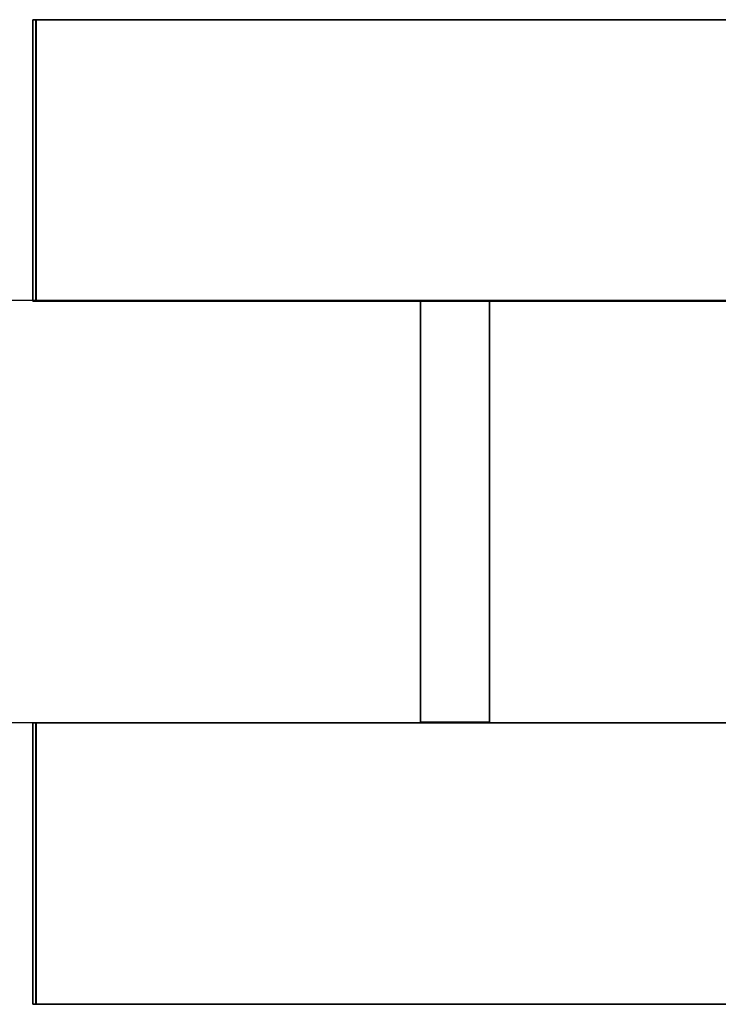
# Model space of a CAD drawing. Header units: millimetres. Extents: x -35 to 33166, y -35 to 31591.
# Tile 99 of 100: x 12808 to 13060, y 1653 to 2009. Entities that reach past the tile are written whole.
import ezdxf

# ---------------------------------------------------------------- set-up
doc = ezdxf.new("R2010")
doc.units = ezdxf.units.MM
doc.header["$LTSCALE"] = 25.4
doc.layers.get('0').update_dxf_attribs({"true_color": 0xffffff})
for name, color, linetype, true_color in [('end caps & lintels', 7, 'Continuous', 0xffa500), ('ICF - L1', 7, 'Continuous', 0xb4b464), ('ICF - L2', 7, 'Continuous', 0x64ff64)]:
    doc.layers.add(name, color=color, linetype=linetype, true_color=true_color)

# ---------------------------------------------------------------- blocks, each defined once
blk = doc.blocks.new('GF-WG17_HeadLintel_6in_#1')
for p, q in [((785, 152.4), (0, 152.4)), ((785, 152.4, 63), (0, 152.4, 63)), ((0, 0), (785, 0)), ((0, 0, 63), (785, 0, 63))]:
    blk.add_line(p, q)
blk = doc.blocks.new('GF-WG17_SillLintel_6in_#1')
for p, q in [((785, 152.4), (0, 152.4)), ((785, 152.4, 63), (0, 152.4, 63)), ((0, 0), (785, 0)), ((0, 0, 63), (785, 0, 63))]:
    blk.add_line(p, q)
blk = doc.blocks.new('FF-WF19_HeadLintel_6in_#1')
for p, q in [((785, 152.4), (0, 152.4)), ((785, 152.4, 63), (0, 152.4, 63)), ((0, 0), (785, 0)), ((0, 0, 63), (785, 0, 63))]:
    blk.add_line(p, q)
blk = doc.blocks.new('FF-WF19_SillLintel_6in_#1')
for p, q in [((785, 152.4), (0, 152.4)), ((785, 152.4, 63), (0, 152.4, 63)), ((0, 0), (785, 0)), ((0, 0, 63), (785, 0, 63))]:
    blk.add_line(p, q)
blk = doc.blocks.new('Group4261')
for p, q in [((0, 659.275, 457.2), (-101.6, 659.275, 457.2)), ((-101.6, 659.275, 457.2), (-101.6, 0, 457.2)), ((-101.6, 659.275), (-101.6, 0)), ((-101.6, 659.275, 457.2), (-101.6, 659.275)), ((-101.6, 659.275), (0, 659.275)), ((0, 0), (0, 659.275)), ((0, 659.275), (0, 659.275, 457.2)), ((0, 659.275, 457.2), (0, 0, 457.2))]:
    blk.add_line(p, q)
blk = doc.blocks.new('Group4262')
for p, q in [((-355.6, 0, 457.2), (-355.6, 659.275, 457.2)), ((-355.6, 659.275, 457.2), (-355.6, 659.275)), ((-355.6, 659.275), (-355.6, 0)), ((-254, 659.275, 457.2), (-355.6, 659.275, 457.2)), ((-355.6, 659.275), (-254, 659.275)), ((-254, 0, 457.2), (-254, 659.275, 457.2)), ((-254, 0), (-254, 659.275)), ((-254, 659.275), (-254, 659.275, 457.2))]:
    blk.add_line(p, q)
blk = doc.blocks.new('Group4263')
for p, q in [((-101.6, 520.5, 51), (-253.75, 520.5, 51)), ((-253.75, 520.5, 51), (-253.75, 520.5, 144.68)), ((-253.75, 520.5, 144.68), (-101.6, 520.5, 144.68)), ((-253.75, 495.5, 51), (-253.75, 520.5, 51)), ((-253.75, 520.5, 144.68), (-253.75, 495.5, 144.68)), ((-101.6, 520.5, 144.68), (-101.6, 520.5, 51)), ((-101.6, 520.5, 51), (-101.6, 495.5, 51)), ((-101.6, 495.5, 144.68), (-101.6, 520.5, 144.68)), ((-101.6, 495.5, 144.68), (-253.75, 495.5, 144.68)), ((-253.75, 495.5, 144.68), (-253.75, 495.5, 51)), ((-253.75, 495.5, 51), (-101.6, 495.5, 51)), ((-101.6, 495.5, 51), (-101.6, 495.5, 144.68))]:
    blk.add_line(p, q)
blk = doc.blocks.new('Group4264')
for p, q in [((-101.6, 520.5, 312.12), (-253.75, 520.5, 312.12)), ((-253.75, 520.5, 312.12), (-253.75, 520.5, 405.8)), ((-253.75, 520.5, 405.8), (-101.6, 520.5, 405.8)), ((-253.75, 495.5, 312.12), (-253.75, 520.5, 312.12)), ((-253.75, 520.5, 405.8), (-253.75, 495.5, 405.8)), ((-101.6, 520.5, 405.8), (-101.6, 520.5, 312.12)), ((-101.6, 520.5, 312.12), (-101.6, 495.5, 312.12)), ((-101.6, 495.5, 405.8), (-101.6, 520.5, 405.8)), ((-101.6, 495.5, 405.8), (-253.75, 495.5, 405.8)), ((-253.75, 495.5, 405.8), (-253.75, 495.5, 312.12)), ((-253.75, 495.5, 312.12), (-101.6, 495.5, 312.12)), ((-101.6, 495.5, 312.12), (-101.6, 495.5, 405.8))]:
    blk.add_line(p, q)
blk = doc.blocks.new('6XR35_96_S_CUT_26_0')
for name in ['Group4262', 'Group4261', 'Group4263', 'Group4264']:
    blk.add_blockref(name, (0, 0))
blk = doc.blocks.new('Group4482')
for p, q in [((0, 254, 457.2), (-101.6, 254, 457.2)), ((-101.6, 254, 457.2), (-101.6, 0, 457.2)), ((-101.6, 254), (-101.6, 0)), ((-101.6, 254, 457.2), (-101.6, 254)), ((-101.6, 254), (0, 254)), ((0, 0), (0, 254)), ((0, 254), (0, 254, 457.2)), ((0, 254, 457.2), (0, 0, 457.2)), ((-101.6, 0), (0, 0)), ((0, 0, 457.2), (-101.6, 0, 457.2)), ((0, 0, 457.2), (0, 0)), ((-101.6, 0, 457.2), (-101.6, 0))]:
    blk.add_line(p, q)
blk = doc.blocks.new('Group4483')
for p, q in [((-355.6, 0, 457.2), (-355.6, 254, 457.2)), ((-355.6, 254, 457.2), (-355.6, 254)), ((-355.6, 254), (-355.6, 0)), ((-254, 254, 457.2), (-355.6, 254, 457.2)), ((-355.6, 254), (-254, 254)), ((-254, 0, 457.2), (-254, 254, 457.2)), ((-254, 0), (-254, 254)), ((-254, 254), (-254, 254, 457.2)), ((-355.6, 0), (-355.6, 0, 457.2)), ((-254, 0, 457.2), (-355.6, 0, 457.2)), ((-355.6, 0), (-254, 0)), ((-254, 0), (-254, 0, 457.2))]:
    blk.add_line(p, q)
blk = doc.blocks.new('Group4484')
for p, q in [((-101.6, 114.1, 51), (-253.75, 114.1, 51)), ((-253.75, 114.1, 51), (-253.75, 114.1, 144.68)), ((-253.75, 114.1, 144.68), (-101.6, 114.1, 144.68)), ((-253.75, 89.1, 51), (-253.75, 114.1, 51)), ((-253.75, 114.1, 144.68), (-253.75, 89.1, 144.68)), ((-101.6, 114.1, 144.68), (-101.6, 114.1, 51)), ((-101.6, 114.1, 51), (-101.6, 89.1, 51)), ((-101.6, 89.1, 144.68), (-101.6, 114.1, 144.68)), ((-101.6, 89.1, 144.68), (-253.75, 89.1, 144.68)), ((-253.75, 89.1, 144.68), (-253.75, 89.1, 51)), ((-253.75, 89.1, 51), (-101.6, 89.1, 51)), ((-101.6, 89.1, 51), (-101.6, 89.1, 144.68))]:
    blk.add_line(p, q)
blk = doc.blocks.new('Group4485')
for p, q in [((-101.6, 114.1, 312.12), (-253.75, 114.1, 312.12)), ((-253.75, 114.1, 312.12), (-253.75, 114.1, 405.8)), ((-253.75, 114.1, 405.8), (-101.6, 114.1, 405.8)), ((-253.75, 89.1, 312.12), (-253.75, 114.1, 312.12)), ((-253.75, 114.1, 405.8), (-253.75, 89.1, 405.8)), ((-101.6, 114.1, 405.8), (-101.6, 114.1, 312.12)), ((-101.6, 114.1, 312.12), (-101.6, 89.1, 312.12)), ((-101.6, 89.1, 405.8), (-101.6, 114.1, 405.8)), ((-101.6, 89.1, 405.8), (-253.75, 89.1, 405.8)), ((-253.75, 89.1, 405.8), (-253.75, 89.1, 312.12)), ((-253.75, 89.1, 312.12), (-101.6, 89.1, 312.12)), ((-101.6, 89.1, 312.12), (-101.6, 89.1, 405.8))]:
    blk.add_line(p, q)
blk = doc.blocks.new('6XR35_96_S_CUT_10_0')
for name in ['Group4483', 'Group4482', 'Group4484', 'Group4485']:
    blk.add_blockref(name, (0, 0))
blk = doc.blocks.new('Group8262')
for p, q in [((0, 254, 367.8), (-101.6, 254, 367.8)), ((-101.6, 254, 367.8), (-101.6, 0, 367.8)), ((-101.6, 0, 0), (-101.6, 254, 0)), ((-101.6, 254, 0), (0, 254, 0)), ((-101.6, 254, 367.8), (-101.6, 254, 0)), ((0, 0, 367.8), (0, 254, 367.8)), ((0, 0, 0), (0, 254, 0)), ((0, 254, 367.8), (0, 254, 0)), ((-101.6, 0, 367.8), (0, 0, 367.8)), ((-101.6, 0, 0), (0, 0, 0)), ((-101.6, 0, 367.8), (-101.6, 0, 0)), ((0, 0, 367.8), (0, 0, 0))]:
    blk.add_line(p, q)
blk = doc.blocks.new('Group8263')
for p, q in [((-254, 254, 367.8), (-355.6, 254, 367.8)), ((-355.6, 254, 367.8), (-355.6, 0, 367.8)), ((-355.6, 0, 0), (-355.6, 254, 0)), ((-355.6, 254, 0), (-254, 254, 0)), ((-355.6, 254, 367.8), (-355.6, 254, 0)), ((-254, 0, 367.8), (-254, 254, 367.8)), ((-254, 0, 0), (-254, 254, 0)), ((-254, 254, 367.8), (-254, 254, 0)), ((-355.6, 0, 367.8), (-254, 0, 367.8)), ((-355.6, 0, 0), (-254, 0, 0)), ((-355.6, 0, 367.8), (-355.6, 0, 0)), ((-254, 0, 367.8), (-254, 0, 0))]:
    blk.add_line(p, q)
blk = doc.blocks.new('Group8264')
for p, q in [((-101.6, 114.1, 51), (-253.75, 114.1, 51)), ((-253.75, 114.1, 51), (-253.75, 114.1, 144.68)), ((-253.75, 114.1, 144.68), (-101.6, 114.1, 144.68)), ((-253.75, 89.1, 51), (-253.75, 114.1, 51)), ((-253.75, 114.1, 144.68), (-253.75, 89.1, 144.68)), ((-101.6, 114.1, 144.68), (-101.6, 114.1, 51)), ((-101.6, 114.1, 51), (-101.6, 89.1, 51)), ((-101.6, 89.1, 144.68), (-101.6, 114.1, 144.68)), ((-101.6, 89.1, 144.68), (-253.75, 89.1, 144.68)), ((-253.75, 89.1, 144.68), (-253.75, 89.1, 51)), ((-253.75, 89.1, 51), (-101.6, 89.1, 51)), ((-101.6, 89.1, 51), (-101.6, 89.1, 144.68))]:
    blk.add_line(p, q)
blk = doc.blocks.new('6XR35_96_S_CUT_10_0_MSG')
for name in ['Group8263', 'Group8262', 'Group8264']:
    blk.add_blockref(name, (0, 0))
blk = doc.blocks.new('Group#3757')
for p, q in [((-101.6, 659.28, 181.8), (0, 659.28, 181.8)), ((-101.6, 333.46, 181.8), (-101.6, 659.28, 181.8)), ((-101.6, 0, 457.2), (-101.6, 659.28, 457.2)), ((-101.6, 659.28, 457.2), (-101.6, 659.28, 181.8)), ((-101.6, 659.28, 457.2), (0, 659.28, 457.2)), ((0, 659.28, 181.8), (0, 333.46, 181.8)), ((0, 0, 457.2), (0, 659.28, 457.2)), ((0, 659.28, 457.2), (0, 659.28, 181.8))]:
    blk.add_line(p, q)
blk = doc.blocks.new('Group#3758')
for p, q in [((-355.6, 659.28, 181.8), (-254, 659.28, 181.8)), ((-355.6, 333.46, 181.8), (-355.6, 659.28, 181.8)), ((-355.6, 0, 457.2), (-355.6, 659.28, 457.2)), ((-355.6, 659.28, 457.2), (-355.6, 659.28, 181.8)), ((-355.6, 659.28, 457.2), (-254, 659.28, 457.2)), ((-254, 659.28, 181.8), (-254, 333.46, 181.8)), ((-254, 0, 457.2), (-254, 659.28, 457.2)), ((-254, 659.28, 457.2), (-254, 659.28, 181.8))]:
    blk.add_line(p, q)
blk = doc.blocks.new('Group#3759')
for p, q in [((-101.6, 520.5, 312.12), (-253.75, 520.5, 312.12)), ((-253.75, 520.5, 312.12), (-253.75, 520.5, 405.8)), ((-253.75, 520.5, 405.8), (-101.6, 520.5, 405.8)), ((-253.75, 495.5, 312.12), (-253.75, 520.5, 312.12)), ((-253.75, 520.5, 405.8), (-253.75, 495.5, 405.8)), ((-101.6, 520.5, 405.8), (-101.6, 520.5, 312.12)), ((-101.6, 520.5, 312.12), (-101.6, 495.5, 312.12)), ((-101.6, 495.5, 405.8), (-101.6, 520.5, 405.8)), ((-101.6, 495.5, 405.8), (-253.75, 495.5, 405.8)), ((-253.75, 495.5, 405.8), (-253.75, 495.5, 312.12)), ((-253.75, 495.5, 312.12), (-101.6, 495.5, 312.12)), ((-101.6, 495.5, 312.12), (-101.6, 495.5, 405.8))]:
    blk.add_line(p, q)
blk = doc.blocks.new('6XR35_96_S_CUT_26_0_MSG#5')
for name in ['Group#3758', 'Group#3757', 'Group#3759']:
    blk.add_blockref(name, (0, 0))
blk = doc.blocks.new('Group3573')
at = {"layer": 'ICF - L1', "rotation": 90}
for name, p in [('6XR35_96_S_CUT_10_0', (13066.31, 2008.52, 3100.4)), ('6XR35_96_S_CUT_10_0_MSG', (13066.31, 2008.52, 357.2)), ('6XR35_96_S_CUT_26_0', (13472.71, 2008.52, -100)), ('6XR35_96_S_CUT_26_0_MSG#5', (13472.71, 2008.52, 2643.2))]:
    blk.add_blockref(name, p, dxfattribs=at)
blk = doc.blocks.new('Group9552')
for p, q in [((0, 254, 235.2), (-101.6, 254, 235.2)), ((-101.6, 254, 235.2), (-101.6, 0, 235.2)), ((-101.6, 0, 0), (-101.6, 254, 0)), ((-101.6, 254, 0), (0, 254, 0)), ((-101.6, 254, 235.2), (-101.6, 254, 0)), ((0, 0, 235.2), (0, 254, 235.2)), ((0, 0, 0), (0, 254, 0)), ((0, 254, 235.2), (0, 254, 0)), ((-101.6, 0, 235.2), (0, 0, 235.2)), ((-101.6, 0, 0), (0, 0, 0)), ((-101.6, 0, 235.2), (-101.6, 0, 0)), ((0, 0, 235.2), (0, 0, 0))]:
    blk.add_line(p, q)
blk = doc.blocks.new('Group9553')
for p, q in [((-254, 254, 235.2), (-355.6, 254, 235.2)), ((-355.6, 254, 235.2), (-355.6, 0, 235.2)), ((-355.6, 0, 0), (-355.6, 254, 0)), ((-355.6, 254, 0), (-254, 254, 0)), ((-355.6, 254, 235.2), (-355.6, 254, 0)), ((-254, 0, 235.2), (-254, 254, 235.2)), ((-254, 0, 0), (-254, 254, 0)), ((-254, 254, 235.2), (-254, 254, 0)), ((-355.6, 0, 235.2), (-254, 0, 235.2)), ((-355.6, 0, 0), (-254, 0, 0)), ((-355.6, 0, 235.2), (-355.6, 0, 0)), ((-254, 0, 235.2), (-254, 0, 0))]:
    blk.add_line(p, q)
blk = doc.blocks.new('Group#4409')
for p, q in [((-101.6, 114.1, 51), (-253.75, 114.1, 51)), ((-253.75, 114.1, 51), (-253.75, 114.1, 144.68)), ((-253.75, 114.1, 144.68), (-101.6, 114.1, 144.68)), ((-253.75, 89.1, 51), (-253.75, 114.1, 51)), ((-253.75, 114.1, 144.68), (-253.75, 89.1, 144.68)), ((-101.6, 114.1, 144.68), (-101.6, 114.1, 51)), ((-101.6, 114.1, 51), (-101.6, 89.1, 51)), ((-101.6, 89.1, 144.68), (-101.6, 114.1, 144.68)), ((-101.6, 89.1, 144.68), (-253.75, 89.1, 144.68)), ((-253.75, 89.1, 144.68), (-253.75, 89.1, 51)), ((-253.75, 89.1, 51), (-101.6, 89.1, 51)), ((-101.6, 89.1, 51), (-101.6, 89.1, 144.68))]:
    blk.add_line(p, q)
blk = doc.blocks.new('6XR35_96_S#1_CUT_10_0_MSG')
for name in ['Group9553', 'Group9552', 'Group#4409']:
    blk.add_blockref(name, (0, 0))
blk = doc.blocks.new('Group#1471')
for p, q in [((0, 660.4, 457.2), (-101.6, 660.4, 457.2)), ((-101.6, 660.4, 457.2), (-101.6, 0, 457.2)), ((-101.6, 660.4), (-101.6, 0)), ((-101.6, 660.4, 457.2), (-101.6, 660.4)), ((-101.6, 660.4), (0, 660.4)), ((0, 0), (0, 660.4)), ((0, 660.4), (0, 660.4, 457.2)), ((0, 660.4, 457.2), (0, 0, 457.2))]:
    blk.add_line(p, q)
blk = doc.blocks.new('Group#1472')
for p, q in [((-355.6, 0, 457.2), (-355.6, 660.4, 457.2)), ((-355.6, 660.4, 457.2), (-355.6, 660.4)), ((-355.6, 660.4), (-355.6, 0)), ((-254, 660.4, 457.2), (-355.6, 660.4, 457.2)), ((-355.6, 660.4), (-254, 660.4)), ((-254, 0, 457.2), (-254, 660.4, 457.2)), ((-254, 0), (-254, 660.4)), ((-254, 660.4), (-254, 660.4, 457.2))]:
    blk.add_line(p, q)
blk = doc.blocks.new('Group#1473')
for p, q in [((-101.6, 520.5, 51), (-253.75, 520.5, 51)), ((-253.75, 520.5, 51), (-253.75, 520.5, 144.68)), ((-253.75, 520.5, 144.68), (-101.6, 520.5, 144.68)), ((-253.75, 495.5, 51), (-253.75, 520.5, 51)), ((-253.75, 520.5, 144.68), (-253.75, 495.5, 144.68)), ((-101.6, 520.5, 144.68), (-101.6, 520.5, 51)), ((-101.6, 520.5, 51), (-101.6, 495.5, 51)), ((-101.6, 495.5, 144.68), (-101.6, 520.5, 144.68)), ((-101.6, 495.5, 144.68), (-253.75, 495.5, 144.68)), ((-253.75, 495.5, 144.68), (-253.75, 495.5, 51)), ((-253.75, 495.5, 51), (-101.6, 495.5, 51)), ((-101.6, 495.5, 51), (-101.6, 495.5, 144.68))]:
    blk.add_line(p, q)
blk = doc.blocks.new('Group#1474')
for p, q in [((-101.6, 520.5, 312.12), (-253.75, 520.5, 312.12)), ((-253.75, 520.5, 312.12), (-253.75, 520.5, 405.8)), ((-253.75, 520.5, 405.8), (-101.6, 520.5, 405.8)), ((-253.75, 495.5, 312.12), (-253.75, 520.5, 312.12)), ((-253.75, 520.5, 405.8), (-253.75, 495.5, 405.8)), ((-101.6, 520.5, 405.8), (-101.6, 520.5, 312.12)), ((-101.6, 520.5, 312.12), (-101.6, 495.5, 312.12)), ((-101.6, 495.5, 405.8), (-101.6, 520.5, 405.8)), ((-101.6, 495.5, 405.8), (-253.75, 495.5, 405.8)), ((-253.75, 495.5, 405.8), (-253.75, 495.5, 312.12)), ((-253.75, 495.5, 312.12), (-101.6, 495.5, 312.12)), ((-101.6, 495.5, 312.12), (-101.6, 495.5, 405.8))]:
    blk.add_line(p, q)
blk = doc.blocks.new('6XR35_96_S#1_CUT_26_0')
for name in ['Group#1472', 'Group#1471', 'Group#1473', 'Group#1474']:
    blk.add_blockref(name, (0, 0))
blk = doc.blocks.new('Group#1546')
for p, q in [((0, 254, 457.2), (-101.6, 254, 457.2)), ((-101.6, 254, 457.2), (-101.6, 0, 457.2)), ((-101.6, 254), (-101.6, 0)), ((-101.6, 254, 457.2), (-101.6, 254)), ((-101.6, 254), (0, 254)), ((0, 0), (0, 254)), ((0, 254), (0, 254, 457.2)), ((0, 254, 457.2), (0, 0, 457.2)), ((-101.6, 0), (0, 0)), ((0, 0, 457.2), (-101.6, 0, 457.2)), ((0, 0, 457.2), (0, 0)), ((-101.6, 0, 457.2), (-101.6, 0))]:
    blk.add_line(p, q)
blk = doc.blocks.new('Group8270')
for p, q in [((-355.6, 0, 457.2), (-355.6, 254, 457.2)), ((-355.6, 254, 457.2), (-355.6, 254)), ((-355.6, 254), (-355.6, 0)), ((-254, 254, 457.2), (-355.6, 254, 457.2)), ((-355.6, 254), (-254, 254)), ((-254, 0, 457.2), (-254, 254, 457.2)), ((-254, 0), (-254, 254)), ((-254, 254), (-254, 254, 457.2)), ((-355.6, 0), (-355.6, 0, 457.2)), ((-254, 0, 457.2), (-355.6, 0, 457.2)), ((-355.6, 0), (-254, 0)), ((-254, 0), (-254, 0, 457.2))]:
    blk.add_line(p, q)
blk = doc.blocks.new('Group#1547')
for p, q in [((-101.6, 114.1, 51), (-253.75, 114.1, 51)), ((-253.75, 114.1, 51), (-253.75, 114.1, 144.68)), ((-253.75, 114.1, 144.68), (-101.6, 114.1, 144.68)), ((-253.75, 89.1, 51), (-253.75, 114.1, 51)), ((-253.75, 114.1, 144.68), (-253.75, 89.1, 144.68)), ((-101.6, 114.1, 144.68), (-101.6, 114.1, 51)), ((-101.6, 114.1, 51), (-101.6, 89.1, 51)), ((-101.6, 89.1, 144.68), (-101.6, 114.1, 144.68)), ((-101.6, 89.1, 144.68), (-253.75, 89.1, 144.68)), ((-253.75, 89.1, 144.68), (-253.75, 89.1, 51)), ((-253.75, 89.1, 51), (-101.6, 89.1, 51)), ((-101.6, 89.1, 51), (-101.6, 89.1, 144.68))]:
    blk.add_line(p, q)
blk = doc.blocks.new('Group#1548')
for p, q in [((-101.6, 114.1, 312.12), (-253.75, 114.1, 312.12)), ((-253.75, 114.1, 312.12), (-253.75, 114.1, 405.8)), ((-253.75, 114.1, 405.8), (-101.6, 114.1, 405.8)), ((-253.75, 89.1, 312.12), (-253.75, 114.1, 312.12)), ((-253.75, 114.1, 405.8), (-253.75, 89.1, 405.8)), ((-101.6, 114.1, 405.8), (-101.6, 114.1, 312.12)), ((-101.6, 114.1, 312.12), (-101.6, 89.1, 312.12)), ((-101.6, 89.1, 405.8), (-101.6, 114.1, 405.8)), ((-101.6, 89.1, 405.8), (-253.75, 89.1, 405.8)), ((-253.75, 89.1, 405.8), (-253.75, 89.1, 312.12)), ((-253.75, 89.1, 312.12), (-101.6, 89.1, 312.12)), ((-101.6, 89.1, 312.12), (-101.6, 89.1, 405.8))]:
    blk.add_line(p, q)
blk = doc.blocks.new('6XR35_96_S#1_CUT_10_0')
for name in ['Group8270', 'Group#1546', 'Group#1547', 'Group#1548']:
    blk.add_blockref(name, (0, 0))
blk = doc.blocks.new('Group10081')
for p, q in [((-101.6, 660.4, 138.6), (0, 660.4, 138.6)), ((-101.6, 333.46, 138.6), (-101.6, 660.4, 138.6)), ((-101.6, 0, 457.2), (-101.6, 660.4, 457.2)), ((-101.6, 660.4, 457.2), (-101.6, 660.4, 138.6)), ((-101.6, 660.4, 457.2), (0, 660.4, 457.2)), ((0, 660.4, 138.6), (0, 333.46, 138.6)), ((0, 0, 457.2), (0, 660.4, 457.2)), ((0, 660.4, 457.2), (0, 660.4, 138.6))]:
    blk.add_line(p, q)
blk = doc.blocks.new('Group10082')
for p, q in [((-355.6, 660.4, 138.6), (-254, 660.4, 138.6)), ((-355.6, 333.46, 138.6), (-355.6, 660.4, 138.6)), ((-355.6, 0, 457.2), (-355.6, 660.4, 457.2)), ((-355.6, 660.4, 457.2), (-355.6, 660.4, 138.6)), ((-355.6, 660.4, 457.2), (-254, 660.4, 457.2)), ((-254, 660.4, 138.6), (-254, 333.46, 138.6)), ((-254, 0, 457.2), (-254, 660.4, 457.2)), ((-254, 660.4, 457.2), (-254, 660.4, 138.6))]:
    blk.add_line(p, q)
blk = doc.blocks.new('Group10083')
for p, q in [((-101.6, 520.5, 312.12), (-253.75, 520.5, 312.12)), ((-253.75, 520.5, 312.12), (-253.75, 520.5, 405.8)), ((-253.75, 520.5, 405.8), (-101.6, 520.5, 405.8)), ((-253.75, 495.5, 312.12), (-253.75, 520.5, 312.12)), ((-253.75, 520.5, 405.8), (-253.75, 495.5, 405.8)), ((-101.6, 520.5, 405.8), (-101.6, 520.5, 312.12)), ((-101.6, 520.5, 312.12), (-101.6, 495.5, 312.12)), ((-101.6, 495.5, 405.8), (-101.6, 520.5, 405.8)), ((-101.6, 495.5, 405.8), (-253.75, 495.5, 405.8)), ((-253.75, 495.5, 405.8), (-253.75, 495.5, 312.12)), ((-253.75, 495.5, 312.12), (-101.6, 495.5, 312.12)), ((-101.6, 495.5, 312.12), (-101.6, 495.5, 405.8))]:
    blk.add_line(p, q)
blk = doc.blocks.new('6XR35_96_S#1_CUT_26_0_MSG#3')
for name in ['Group10082', 'Group10081', 'Group10083']:
    blk.add_blockref(name, (0, 0))
blk = doc.blocks.new('Group#5005')
for p, q in [((0, 660.4, 124.2), (-101.6, 660.4, 124.2)), ((-101.6, 660.4, 124.2), (-101.6, 0, 124.2)), ((-101.6, 0, 0), (-101.6, 660.4, 0)), ((-101.6, 660.4, 0), (0, 660.4, 0)), ((-101.6, 660.4, 124.2), (-101.6, 660.4, 0)), ((0, 0, 124.2), (0, 660.4, 124.2)), ((0, 0, 0), (0, 660.4, 0)), ((0, 660.4, 124.2), (0, 660.4, 0))]:
    blk.add_line(p, q)
blk = doc.blocks.new('Group10755')
for p, q in [((-254, 660.4, 124.2), (-355.6, 660.4, 124.2)), ((-355.6, 660.4, 124.2), (-355.6, 0, 124.2)), ((-355.6, 0, 0), (-355.6, 660.4, 0)), ((-355.6, 660.4, 0), (-254, 660.4, 0)), ((-355.6, 660.4, 124.2), (-355.6, 660.4, 0)), ((-254, 0, 124.2), (-254, 660.4, 124.2)), ((-254, 0, 0), (-254, 660.4, 0)), ((-254, 660.4, 124.2), (-254, 660.4, 0))]:
    blk.add_line(p, q)
blk = doc.blocks.new('Group#5006')
for p, q in [((-253.75, 520.5, 124.2), (-253.75, 495.5, 124.2)), ((-101.6, 520.5, 124.2), (-253.75, 520.5, 124.2)), ((-253.75, 495.5, 51), (-253.75, 520.5, 51)), ((-253.75, 520.5, 51), (-101.6, 520.5, 51)), ((-253.75, 520.5, 124.2), (-253.75, 520.5, 51)), ((-101.6, 495.5, 124.2), (-101.6, 520.5, 124.2)), ((-101.6, 495.5, 51), (-101.6, 520.5, 51)), ((-101.6, 520.5, 124.2), (-101.6, 520.5, 51)), ((-253.75, 495.5, 124.2), (-101.6, 495.5, 124.2)), ((-253.75, 495.5, 51), (-101.6, 495.5, 51)), ((-253.75, 495.5, 124.2), (-253.75, 495.5, 51)), ((-101.6, 495.5, 124.2), (-101.6, 495.5, 51))]:
    blk.add_line(p, q)
blk = doc.blocks.new('6XR35_96_S#1_CUT_26_0_MSG#4')
for name in ['Group10755', 'Group#5005', 'Group#5006']:
    blk.add_blockref(name, (0, 0))
blk = doc.blocks.new('Group3664')
at = {"layer": 'ICF - L2', "rotation": 90}
for name, p in [('6XR35_96_S#1_CUT_10_0_MSG', (13066.31, 2008.52, 4014.8)), ('6XR35_96_S#1_CUT_26_0', (13472.71, 2008.52, 3557.6)), ('6XR35_96_S#1_CUT_10_0', (13066.31, 2008.52, 5843.6)), ('6XR35_96_S#1_CUT_26_0_MSG#3', (13472.71, 2008.52, 5386.4)), ('6XR35_96_S#1_CUT_26_0_MSG#4', (13472.71, 2008.52, 6300.8))]:
    blk.add_blockref(name, p, dxfattribs=at)

msp = doc.modelspace()

# ---------------------------------------------------------------- block references
for name in ['Group3573', 'Group3664']:
    msp.add_blockref(name, (0, 0))
at = {"layer": 'end caps & lintels'}
for name, p in [('GF-WG17_HeadLintel_6in_#1', (12404, 1754.7, 2825)), ('GF-WG17_SillLintel_6in_#1', (12404, 1754.7, 662)), ('FF-WF19_HeadLintel_6in_#1', (12404, 1754.7, 5525)), ('FF-WF19_SillLintel_6in_#1', (12404, 1754.7, 4187))]:
    msp.add_blockref(name, p, dxfattribs=at)

doc.saveas('drawing.dxf')
